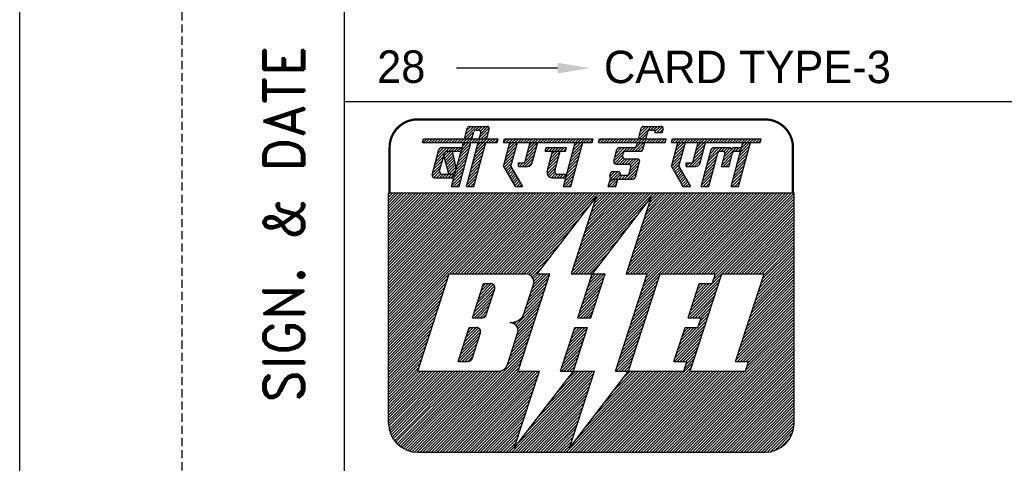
# Model space of a CAD drawing. Extents: x 7539 to 8169, y 912 to 1803.
# Tile 2 of 6: x 7539 to 7721, y 1040 to 1122. Entities that reach past the tile are written whole.
import ezdxf
from ezdxf.enums import TextEntityAlignment as Align

# ---------------------------------------------------------------- set-up
doc = ezdxf.new("R2010")
doc.units = 0
doc.header["$MEASUREMENT"] = 0
doc.linetypes.add('DASHED', pattern=[0.75, 0.5, -0.25])
doc.layers.get('0').update_dxf_attribs({"linetype": 'CONTINUOUS'})
doc.layers.add('BOM', color=5, linetype='CONTINUOUS')
doc.layers.add('TEXT', color=2, linetype='CONTINUOUS')
doc.styles.add('ROMAND', font='romand')
doc.styles.add('ROMANS', font='romans')

# ---------------------------------------------------------------- blocks, each defined once
blk = doc.blocks.new('*X17')
at = {"color": 0}
for p, q in [((31.558, 28.022), (32.186, 28.651)), ((31.622, 28.264), (32.251, 28.892)), ((31.687, 28.505), (32.282, 29.1)), ((31.752, 28.747), (32.105, 29.1)), ((31.817, 28.988), (31.928, 29.1)), ((31.364, 27.298), (31.992, 27.926)), ((31.428, 27.539), (32.057, 28.168)), ((31.493, 27.781), (32.121, 28.409)), ((31.234, 26.815), (31.863, 27.443)), ((31.299, 27.056), (31.927, 27.685)), ((31.163, 26.39), (31.733, 26.96)), ((31.17, 26.573), (31.798, 27.202)), ((31.34, 26.39), (31.669, 26.719)), ((31.517, 26.39), (31.604, 26.477))]:
    blk.add_line(p, q, dxfattribs=at)
blk = doc.blocks.new('*X16')
at = {"color": 0}
for p, q in [((29.691, 27.924), (30.558, 28.79)), ((29.756, 28.165), (30.381, 28.79)), ((29.821, 28.407), (30.204, 28.79)), ((29.885, 28.648), (30.027, 28.79)), ((30.505, 28.56), (30.735, 28.79)), ((30.625, 27.973), (31.442, 28.79)), ((30.661, 28.54), (30.911, 28.79)), ((30.689, 28.214), (31.141, 28.666)), ((30.734, 28.436), (31.068, 28.77)), ((31.147, 28.672), (31.261, 28.787)), ((31.388, 28.56), (31.618, 28.79)), ((31.565, 28.56), (31.752, 28.747)), ((29.562, 27.441), (30.19, 28.069)), ((29.627, 27.682), (30.255, 28.31)), ((30.56, 27.731), (31.188, 28.36)), ((30.625, 27.62), (31.124, 28.118)), ((29.368, 26.716), (29.996, 27.345)), ((29.433, 26.958), (30.061, 27.586)), ((29.497, 27.199), (30.126, 27.828)), ((30.802, 27.62), (31.059, 27.877)), ((30.979, 27.62), (30.994, 27.635)), ((29.303, 26.475), (29.931, 27.103)), ((29.395, 26.39), (29.867, 26.862)), ((29.572, 26.39), (29.802, 26.62))]:
    blk.add_line(p, q, dxfattribs=at)
blk = doc.blocks.new('*X15')
at = {"color": 0}
for p, q in [((27.568, 28.099), (28.197, 28.727)), ((27.633, 28.34), (28.261, 28.968)), ((27.698, 28.582), (28.216, 29.1)), ((27.762, 28.823), (28.039, 29.1)), ((27.827, 29.064), (27.863, 29.1)), ((28.823, 28.116), (29.451, 28.744)), ((28.888, 28.357), (29.516, 28.986)), ((28.952, 28.599), (29.454, 29.1)), ((29.017, 28.84), (29.277, 29.1)), ((29.082, 29.082), (29.1, 29.1)), ((27.441, 27.618), (28.067, 28.244)), ((27.504, 27.857), (28.132, 28.485)), ((27.506, 27.506), (28.002, 28.002)), ((28.504, 27.62), (29.386, 28.503)), ((28.681, 27.62), (29.322, 28.261)), ((28.857, 27.62), (29.257, 28.02)), ((27.571, 27.394), (27.938, 27.761)), ((27.635, 27.282), (27.927, 27.573)), ((27.7, 27.17), (27.992, 27.461)), ((27.765, 27.058), (28.056, 27.349)), ((28.356, 27.649), (28.557, 27.85)), ((28.356, 27.825), (28.38, 27.85)), ((29.082, 27.667), (29.172, 27.758)), ((27.829, 26.946), (28.121, 27.237)), ((27.894, 26.833), (28.186, 27.125)), ((27.959, 26.721), (28.25, 27.013)), ((28.024, 26.609), (28.315, 26.901)), ((28.088, 26.497), (28.38, 26.789)), ((28.158, 26.39), (28.445, 26.677)), ((28.335, 26.39), (28.509, 26.565)), ((28.511, 26.39), (28.574, 26.453))]:
    blk.add_line(p, q, dxfattribs=at)
blk = doc.blocks.new('*X14')
at = {"color": 0}
for p, q in [((27.479, 29.247), (27.562, 29.33)), ((27.509, 29.1), (27.739, 29.33)), ((27.686, 29.1), (27.916, 29.33)), ((27.863, 29.1), (28.093, 29.33)), ((28.039, 29.1), (28.269, 29.33)), ((28.216, 29.1), (28.446, 29.33)), ((28.393, 29.1), (28.623, 29.33)), ((28.57, 29.1), (28.8, 29.33)), ((28.746, 29.1), (28.976, 29.33)), ((28.923, 29.1), (29.153, 29.33)), ((29.1, 29.1), (29.33, 29.33)), ((29.277, 29.1), (29.507, 29.33)), ((29.454, 29.1), (29.684, 29.33)), ((29.63, 29.1), (29.86, 29.33)), ((29.807, 29.1), (30.037, 29.33)), ((29.984, 29.1), (30.214, 29.33)), ((30.161, 29.1), (30.391, 29.33)), ((30.337, 29.1), (30.567, 29.33)), ((30.514, 29.1), (30.744, 29.33)), ((30.691, 29.1), (30.921, 29.33)), ((30.868, 29.1), (31.098, 29.33)), ((31.045, 29.1), (31.275, 29.33)), ((31.221, 29.1), (31.451, 29.33)), ((31.398, 29.1), (31.628, 29.33)), ((31.575, 29.1), (31.805, 29.33)), ((31.752, 29.1), (31.982, 29.33)), ((31.928, 29.1), (32.158, 29.33)), ((32.105, 29.1), (32.335, 29.33)), ((32.282, 29.1), (32.512, 29.33)), ((32.459, 29.1), (32.689, 29.33)), ((32.636, 29.1), (32.866, 29.33)), ((32.812, 29.1), (32.932, 29.22))]:
    blk.add_line(p, q, dxfattribs=at)
blk = doc.blocks.new('*X13')
at = {"color": 0}
for p, q in [((23.882, 27.948), (24.724, 28.79)), ((23.946, 28.188), (24.547, 28.79)), ((24.01, 28.43), (24.371, 28.79)), ((24.075, 28.671), (24.19, 28.787)), ((24.671, 28.56), (24.901, 28.79)), ((24.848, 28.56), (25.078, 28.79)), ((25.024, 28.56), (25.564, 29.1)), ((25.201, 28.56), (25.741, 29.1)), ((25.323, 29.035), (25.388, 29.1)), ((25.378, 28.56), (25.757, 28.939)), ((25.556, 28.561), (25.692, 28.697)), ((23.924, 27.813), (24.445, 28.334)), ((24.058, 27.77), (24.453, 28.166)), ((24.234, 27.77), (24.565, 28.101)), ((24.411, 27.77), (24.741, 28.1)), ((24.588, 27.77), (24.918, 28.1)), ((24.765, 27.77), (25.095, 28.1)), ((24.87, 27.344), (25.486, 27.961)), ((24.896, 27.724), (25.272, 28.1)), ((24.934, 27.586), (25.422, 28.073)), ((23.633, 26.992), (23.951, 27.31)), ((23.696, 26.878), (24.128, 27.31)), ((24.552, 26.85), (25.433, 27.731)), ((24.729, 26.85), (25.369, 27.49)), ((23.691, 27.227), (23.759, 27.294)), ((23.845, 26.85), (24.256, 27.261)), ((24.022, 26.85), (24.29, 27.118)), ((24.198, 26.85), (24.428, 27.08)), ((24.375, 26.85), (24.605, 27.08)), ((24.905, 26.85), (25.304, 27.248)), ((25.082, 26.85), (25.239, 27.007))]:
    blk.add_line(p, q, dxfattribs=at)
blk = doc.blocks.new('*X12')
at = {"color": 0}
for p, q in [((22.95, 29.137), (23.143, 29.33)), ((23.09, 29.1), (23.32, 29.33)), ((23.266, 29.1), (23.496, 29.33)), ((23.443, 29.1), (23.673, 29.33)), ((23.62, 29.1), (23.85, 29.33)), ((23.797, 29.1), (24.027, 29.33)), ((23.973, 29.1), (24.203, 29.33)), ((24.15, 29.1), (24.38, 29.33)), ((24.327, 29.1), (24.557, 29.33)), ((24.504, 29.1), (24.734, 29.33)), ((24.681, 29.1), (24.911, 29.33)), ((24.857, 29.1), (25.087, 29.33)), ((25.034, 29.1), (25.264, 29.33)), ((25.211, 29.1), (25.441, 29.33)), ((25.388, 29.1), (25.618, 29.33)), ((25.564, 29.1), (25.794, 29.33)), ((25.741, 29.1), (25.971, 29.33)), ((25.918, 29.1), (26.148, 29.33)), ((26.095, 29.1), (26.325, 29.33)), ((26.272, 29.1), (26.502, 29.33)), ((26.448, 29.1), (26.678, 29.33)), ((26.625, 29.1), (26.855, 29.33)), ((26.802, 29.1), (27.032, 29.33)), ((26.979, 29.1), (27.076, 29.197))]:
    blk.add_line(p, q, dxfattribs=at)
blk = doc.blocks.new('*X11')
at = {"color": 0}
for p, q in [((25.441, 29.33), (26.211, 30.1)), ((25.452, 29.518), (26.034, 30.1)), ((25.517, 29.759), (25.857, 30.1)), ((25.582, 30.002), (25.671, 30.091)), ((26.158, 29.87), (26.388, 30.1)), ((26.334, 29.87), (26.564, 30.1)), ((26.443, 29.802), (26.741, 30.1)), ((26.538, 29.72), (26.886, 30.068)), ((26.715, 29.72), (26.942, 29.948)), ((25.618, 29.33), (25.951, 29.663)), ((25.794, 29.33), (25.886, 29.422))]:
    blk.add_line(p, q, dxfattribs=at)
blk = doc.blocks.new('*X10')
at = {"color": 0}
for p, q in [((23.562, 26.39), (24.022, 26.85)), ((23.602, 26.607), (23.845, 26.85)), ((23.667, 26.849), (23.696, 26.878)), ((23.738, 26.39), (24.101, 26.753)), ((23.915, 26.39), (24.036, 26.511))]:
    blk.add_line(p, q, dxfattribs=at)
blk = doc.blocks.new('*X9')
at = {"color": 0}
for p, q in [((17.094, 29.115), (17.309, 29.33)), ((17.256, 29.1), (17.486, 29.33)), ((17.433, 29.1), (17.663, 29.33)), ((17.61, 29.1), (17.84, 29.33)), ((17.786, 29.1), (18.016, 29.33)), ((17.963, 29.1), (18.193, 29.33)), ((18.14, 29.1), (18.37, 29.33)), ((18.317, 29.1), (18.547, 29.33)), ((18.493, 29.1), (18.723, 29.33)), ((18.67, 29.1), (18.9, 29.33)), ((18.847, 29.1), (19.077, 29.33)), ((19.024, 29.1), (19.254, 29.33)), ((19.201, 29.1), (19.431, 29.33)), ((19.377, 29.1), (19.607, 29.33)), ((19.554, 29.1), (19.784, 29.33)), ((19.731, 29.1), (19.961, 29.33)), ((19.908, 29.1), (20.138, 29.33)), ((20.084, 29.1), (20.314, 29.33)), ((20.261, 29.1), (20.491, 29.33)), ((20.438, 29.1), (20.668, 29.33)), ((20.615, 29.1), (20.845, 29.33)), ((20.791, 29.1), (21.021, 29.33)), ((20.968, 29.1), (21.198, 29.33)), ((21.145, 29.1), (21.375, 29.33)), ((21.322, 29.1), (21.552, 29.33)), ((21.499, 29.1), (21.729, 29.33)), ((21.675, 29.1), (21.905, 29.33)), ((21.852, 29.1), (22.082, 29.33)), ((22.029, 29.1), (22.259, 29.33)), ((22.206, 29.1), (22.436, 29.33)), ((22.382, 29.1), (22.611, 29.329)), ((19.698, 28.713), (19.774, 28.79)), ((19.721, 28.56), (19.951, 28.79)), ((19.898, 28.56), (20.128, 28.79)), ((20.075, 28.56), (20.305, 28.79)), ((20.251, 28.56), (20.481, 28.79)), ((20.428, 28.56), (20.658, 28.79)), ((20.605, 28.56), (20.835, 28.79)), ((20.782, 28.56), (20.952, 28.73))]:
    blk.add_line(p, q, dxfattribs=at)
blk = doc.blocks.new('*X8')
at = {"color": 0}
for p, q in [((17.183, 27.966), (17.811, 28.594)), ((17.247, 28.208), (17.876, 28.836)), ((17.312, 28.449), (17.941, 29.077)), ((17.377, 28.691), (17.786, 29.1)), ((17.442, 28.932), (17.61, 29.1)), ((18.437, 27.983), (19.066, 28.612)), ((18.502, 28.225), (19.13, 28.853)), ((18.567, 28.466), (19.195, 29.095)), ((18.631, 28.708), (19.024, 29.1)), ((18.696, 28.949), (18.847, 29.1)), ((20.002, 28.134), (20.428, 28.56)), ((20.067, 28.376), (20.251, 28.56)), ((21.192, 27.91), (21.821, 28.538)), ((21.257, 28.151), (21.885, 28.78)), ((21.322, 28.393), (21.95, 29.021)), ((21.386, 28.634), (21.852, 29.1)), ((21.451, 28.876), (21.675, 29.1)), ((17.118, 27.725), (17.746, 28.353)), ((17.127, 27.556), (17.682, 28.112)), ((18.251, 27.62), (19.001, 28.37)), ((18.428, 27.62), (18.936, 28.129)), ((19.808, 27.41), (20.437, 28.038)), ((19.873, 27.651), (20.501, 28.28)), ((19.938, 27.893), (20.566, 28.521)), ((21.063, 27.427), (21.691, 28.055)), ((21.128, 27.668), (21.756, 28.297)), ((17.191, 27.444), (17.617, 27.87)), ((17.256, 27.332), (17.552, 27.629)), ((17.321, 27.22), (17.612, 27.512)), ((17.385, 27.108), (17.677, 27.4)), ((18.006, 27.728), (18.127, 27.85)), ((18.074, 27.62), (18.305, 27.851)), ((18.607, 27.622), (18.872, 27.887)), ((19.773, 27.197), (20.372, 27.797)), ((19.819, 27.067), (20.307, 27.555)), ((19.907, 26.978), (20.247, 27.318)), ((20.869, 26.702), (21.497, 27.331)), ((20.92, 26.93), (21.562, 27.572)), ((20.998, 27.185), (21.627, 27.814)), ((17.45, 26.996), (17.742, 27.288)), ((17.515, 26.884), (17.807, 27.176)), ((17.58, 26.772), (17.871, 27.064)), ((17.644, 26.66), (17.936, 26.952)), ((17.709, 26.548), (18.001, 26.839)), ((17.774, 26.436), (18.065, 26.727)), ((20.038, 26.932), (20.301, 27.195)), ((20.212, 26.93), (20.442, 27.16)), ((20.389, 26.93), (20.619, 27.16)), ((20.566, 26.93), (20.796, 27.16)), ((20.743, 26.93), (20.973, 27.16)), ((20.804, 26.461), (21.433, 27.089)), ((20.91, 26.39), (21.368, 26.848)), ((17.905, 26.39), (18.13, 26.615)), ((18.081, 26.39), (18.195, 26.503)), ((18.258, 26.39), (18.259, 26.391)), ((21.087, 26.39), (21.303, 26.606))]:
    blk.add_line(p, q, dxfattribs=at)
blk = doc.blocks.new('*X7')
at = {"color": 0}
for p, q in [((13.409, 28.259), (13.711, 28.56)), ((13.448, 28.121), (13.888, 28.56)), ((13.462, 28.488), (13.512, 28.538)), ((13.487, 27.983), (13.945, 28.441)), ((13.526, 27.845), (13.98, 28.299)), ((13.565, 27.707), (14.015, 28.157)), ((13.604, 27.57), (14.05, 28.015)), ((13.643, 27.432), (14.085, 27.873)), ((13.682, 27.294), (14.12, 27.731)), ((13.725, 27.16), (14.155, 27.59)), ((13.902, 27.16), (14.168, 27.426)), ((14.079, 27.16), (14.103, 27.184))]:
    blk.add_line(p, q, dxfattribs=at)
blk = doc.blocks.new('*X6')
at = {"color": 0}
for p, q in [((12.974, 28.177), (13.587, 28.79)), ((13.039, 28.418), (13.41, 28.79)), ((13.104, 28.66), (13.232, 28.788)), ((13.512, 28.538), (13.764, 28.79)), ((13.711, 28.56), (13.941, 28.79)), ((13.888, 28.56), (14.118, 28.79)), ((14.064, 28.56), (14.294, 28.79)), ((14.241, 28.56), (14.471, 28.79)), ((14.418, 28.56), (14.491, 28.633)), ((12.78, 27.452), (13.324, 27.997)), ((12.845, 27.694), (13.389, 28.238)), ((12.909, 27.935), (13.462, 28.488)), ((12.699, 27.018), (13.195, 27.514)), ((12.715, 27.211), (13.259, 27.755)), ((12.794, 26.936), (13.147, 27.289)), ((12.965, 26.93), (13.217, 27.182)), ((13.141, 26.93), (13.371, 27.16)), ((13.318, 26.93), (13.548, 27.16)), ((13.495, 26.93), (13.725, 27.16)), ((13.672, 26.93), (13.902, 27.16)), ((13.849, 26.93), (14.079, 27.16)), ((14.025, 26.93), (14.038, 26.943))]:
    blk.add_line(p, q, dxfattribs=at)
blk = doc.blocks.new('*X5')
at = {"color": 0}
for p, q in [((12.129, 29.1), (12.359, 29.33)), ((12.154, 29.301), (12.183, 29.33)), ((12.306, 29.1), (12.536, 29.33)), ((12.483, 29.1), (12.713, 29.33)), ((12.66, 29.1), (12.89, 29.33)), ((12.837, 29.1), (13.067, 29.33)), ((13.013, 29.1), (13.243, 29.33)), ((13.19, 29.1), (13.42, 29.33)), ((13.367, 29.1), (13.597, 29.33)), ((13.544, 29.1), (13.774, 29.33)), ((13.72, 29.1), (13.95, 29.33)), ((13.897, 29.1), (14.127, 29.33)), ((14.074, 29.1), (14.304, 29.33)), ((14.251, 29.1), (14.481, 29.33)), ((14.428, 29.1), (14.658, 29.33)), ((14.604, 29.1), (14.834, 29.33)), ((14.781, 29.1), (15.011, 29.33)), ((14.958, 29.1), (15.188, 29.33)), ((15.135, 29.1), (15.365, 29.33)), ((15.311, 29.1), (15.541, 29.33)), ((15.488, 29.1), (15.718, 29.33)), ((15.665, 29.1), (15.895, 29.33)), ((15.842, 29.1), (16.072, 29.33)), ((16.019, 29.1), (16.249, 29.33)), ((16.195, 29.1), (16.425, 29.33)), ((16.372, 29.1), (16.602, 29.33)), ((16.549, 29.1), (16.755, 29.306))]:
    blk.add_line(p, q, dxfattribs=at)
blk = doc.blocks.new('*X4')
at = {"color": 0}
for p, q in [((14.685, 29.358), (15.428, 30.1)), ((14.75, 29.599), (15.251, 30.1)), ((14.815, 29.841), (15.074, 30.1)), ((14.834, 29.33), (15.249, 29.745)), ((15.372, 29.868), (15.604, 30.1)), ((15.551, 29.87), (15.781, 30.1)), ((15.618, 29.407), (16.21, 29.999)), ((15.667, 29.809), (15.958, 30.1)), ((15.683, 29.648), (16.124, 30.089)), ((15.718, 29.33), (16.182, 29.794)), ((15.011, 29.33), (15.184, 29.503)), ((15.895, 29.33), (16.117, 29.552))]:
    blk.add_line(p, q, dxfattribs=at)
blk = doc.blocks.new('*X3')
at = {"color": 0}
for p, q in [((14.297, 27.909), (14.925, 28.537)), ((14.362, 28.15), (14.99, 28.779)), ((14.426, 28.392), (15.055, 29.02)), ((14.491, 28.633), (14.958, 29.1)), ((14.556, 28.875), (14.781, 29.1)), ((15.23, 27.958), (15.859, 28.586)), ((15.295, 28.2), (15.923, 28.828)), ((15.36, 28.441), (15.988, 29.069)), ((15.424, 28.683), (15.842, 29.1)), ((15.489, 28.924), (15.665, 29.1)), ((14.168, 27.426), (14.796, 28.054)), ((14.232, 27.667), (14.861, 28.296)), ((15.101, 27.475), (15.729, 28.103)), ((15.165, 27.717), (15.794, 28.345)), ((13.973, 26.701), (14.602, 27.33)), ((14.038, 26.943), (14.667, 27.571)), ((14.103, 27.184), (14.731, 27.813)), ((14.907, 26.751), (15.535, 27.379)), ((14.971, 26.992), (15.6, 27.621)), ((15.036, 27.234), (15.664, 27.862)), ((13.909, 26.46), (14.537, 27.088)), ((14.016, 26.39), (14.472, 26.847)), ((14.842, 26.509), (15.47, 27.138)), ((14.9, 26.39), (15.406, 26.896)), ((14.192, 26.39), (14.408, 26.605)), ((15.076, 26.39), (15.341, 26.655)), ((15.253, 26.39), (15.276, 26.413))]:
    blk.add_line(p, q, dxfattribs=at)
blk = doc.blocks.new('*X2')
at = {"color": 0}
for p, q in [((10, 17.425), (18.575, 26)), ((10, 17.601), (18.399, 26)), ((10, 17.778), (18.222, 26)), ((10, 17.955), (18.045, 26)), ((10, 18.132), (17.868, 26)), ((10, 18.309), (17.691, 26)), ((10, 18.485), (17.515, 26)), ((10, 18.662), (17.338, 26)), ((10, 18.839), (17.161, 26)), ((10, 19.016), (16.984, 26)), ((10, 19.192), (16.808, 26)), ((10, 19.369), (16.631, 26)), ((10, 19.546), (16.454, 26)), ((10, 19.723), (16.277, 26)), ((10, 19.899), (16.101, 26)), ((10, 20.076), (15.924, 26)), ((10, 20.253), (15.747, 26)), ((10, 20.43), (15.57, 26)), ((10, 20.607), (15.393, 26)), ((10, 20.783), (15.217, 26)), ((10, 20.96), (15.04, 26)), ((10, 21.137), (14.863, 26)), ((10, 21.314), (14.686, 26)), ((10, 21.49), (14.51, 26)), ((10, 21.667), (14.333, 26)), ((10, 21.844), (14.156, 26)), ((10, 22.021), (13.979, 26)), ((10, 22.198), (13.802, 26)), ((10, 22.374), (13.626, 26)), ((10, 22.551), (13.449, 26)), ((10, 22.728), (13.272, 26)), ((10, 22.905), (13.095, 26)), ((10, 23.081), (12.919, 26)), ((10, 23.258), (12.742, 26)), ((10, 23.435), (12.565, 26)), ((10, 23.612), (12.388, 26)), ((10, 23.789), (12.211, 26)), ((10, 23.965), (12.035, 26)), ((10, 24.142), (11.858, 26)), ((10, 24.319), (11.681, 26)), ((10, 24.496), (11.504, 26)), ((10, 24.672), (11.328, 26)), ((10, 24.849), (11.151, 26)), ((10, 25.026), (10.974, 26)), ((10, 25.203), (10.797, 26)), ((10, 25.38), (10.62, 26)), ((10, 25.556), (10.444, 26)), ((10, 25.733), (10.267, 26)), ((10, 25.91), (10.09, 26)), ((13.752, 21), (18.752, 26)), ((13.929, 21), (18.929, 26)), ((14.106, 21), (19.106, 26)), ((14.282, 21), (19.282, 26)), ((14.459, 21), (19.459, 26)), ((14.636, 21), (19.636, 26)), ((14.813, 21), (19.813, 26)), ((14.99, 21), (19.99, 26)), ((15.166, 21), (20.166, 26)), ((15.343, 21), (20.343, 26)), ((15.52, 21), (20.52, 26)), ((15.697, 21), (20.697, 26)), ((15.873, 21), (20.873, 26)), ((16.05, 21), (21.05, 26)), ((16.227, 21), (21.227, 26)), ((16.404, 21), (21.404, 26)), ((16.581, 21), (21.581, 26)), ((16.757, 21), (21.757, 26)), ((16.934, 21), (21.934, 26)), ((17.111, 21), (22.111, 26)), ((17.288, 21), (22.288, 26)), ((17.464, 21), (22.464, 26)), ((17.641, 21), (22.641, 26)), ((17.818, 21), (22.818, 26)), ((17.995, 21), (22.995, 26)), ((21.285, 21.108), (26.177, 26)), ((21.354, 21), (26.354, 26)), ((21.37, 21.37), (26, 26)), ((21.455, 21.631), (25.823, 26)), ((21.54, 21.893), (25.646, 26)), ((21.625, 22.155), (25.47, 26)), ((21.71, 22.417), (25.293, 26)), ((21.795, 22.679), (25.116, 26)), ((21.88, 22.941), (24.939, 26)), ((21.965, 23.203), (24.763, 26)), ((22.05, 23.464), (24.586, 26)), ((22.135, 23.726), (24.409, 26)), ((22.22, 23.988), (24.232, 26)), ((22.306, 24.25), (24.055, 26)), ((22.391, 24.512), (23.879, 26)), ((22.476, 24.774), (23.702, 26)), ((22.561, 25.036), (23.525, 26)), ((22.646, 25.298), (23.348, 26)), ((22.731, 25.559), (23.172, 26)), ((24.704, 21.169), (29.536, 26)), ((24.712, 21), (29.712, 26)), ((24.789, 21.431), (29.359, 26)), ((24.875, 21.693), (29.182, 26)), ((24.889, 21), (29.889, 26)), ((24.96, 21.954), (29.005, 26)), ((25.045, 22.216), (28.828, 26)), ((25.066, 21), (30.066, 26)), ((25.13, 22.478), (28.652, 26)), ((25.215, 22.74), (28.475, 26)), ((25.243, 21), (30.243, 26)), ((25.3, 23.002), (28.298, 26)), ((25.385, 23.264), (28.121, 26)), ((25.419, 21), (30.419, 26)), ((25.47, 23.526), (27.945, 26)), ((25.555, 23.787), (27.768, 26)), ((25.596, 21), (30.596, 26)), ((25.609, 19.952), (31.657, 26)), ((25.64, 24.049), (27.591, 26)), ((25.694, 20.214), (31.48, 26)), ((25.725, 24.311), (27.414, 26)), ((25.773, 21), (30.773, 26)), ((25.779, 20.476), (31.303, 26)), ((25.81, 24.573), (27.237, 26)), ((25.864, 20.738), (31.127, 26)), ((25.896, 24.835), (27.061, 26)), ((25.949, 21), (30.95, 26)), ((25.981, 25.097), (26.884, 26)), ((26.066, 25.359), (26.707, 26)), ((26.151, 25.62), (26.53, 26)), ((26.834, 21), (31.834, 26)), ((27.01, 21), (32.01, 26)), ((27.187, 21), (32.187, 26)), ((27.364, 21), (32.364, 26)), ((27.541, 21), (32.541, 26)), ((27.718, 21), (32.718, 26)), ((27.894, 21), (32.894, 26)), ((28.071, 21), (33.071, 26)), ((28.248, 21), (33.248, 26)), ((28.425, 21), (33.425, 26)), ((28.601, 21), (33.601, 26)), ((28.778, 21), (33.778, 26)), ((28.955, 21), (33.955, 26)), ((29.132, 21), (34.132, 26)), ((29.309, 21), (34.309, 26)), ((29.485, 21), (34.485, 26)), ((29.662, 21), (34.662, 26)), ((29.839, 21), (34.839, 26)), ((30.016, 21), (35, 25.984)), ((30.044, 20.675), (35, 25.631)), ((30.129, 20.936), (35, 25.808)), ((18.172, 21), (22.369, 25.198)), ((21.53, 21), (25.905, 25.375)), ((29.959, 20.413), (35, 25.454)), ((30.723, 21), (35, 25.277)), ((30.899, 21), (35, 25.101)), ((31.076, 21), (35, 24.924)), ((18.348, 21), (21.787, 24.439)), ((21.707, 21), (25.323, 24.616)), ((31.253, 21), (35, 24.747)), ((31.43, 21), (35, 24.57)), ((31.607, 21), (35, 24.393)), ((18.521, 20.996), (21.205, 23.68)), ((21.884, 21), (24.741, 23.857)), ((31.783, 21), (35, 24.217)), ((31.96, 21), (35, 24.04)), ((32.137, 21), (35, 23.863)), ((32.314, 21), (35, 23.686)), ((22.061, 21), (24.159, 23.098)), ((32.49, 21), (35, 23.51)), ((32.667, 21), (35, 23.333)), ((32.844, 21), (35, 23.156)), ((18.661, 20.959), (20.623, 22.921)), ((33.021, 21), (35, 22.979)), ((33.041, 20.667), (35, 22.626)), ((33.126, 20.929), (35, 22.802)), ((18.771, 20.892), (20.041, 22.163)), ((22.237, 21), (23.577, 22.34)), ((32.701, 19.619), (35, 21.919)), ((32.786, 19.881), (35, 22.095)), ((32.871, 20.143), (35, 22.272)), ((32.956, 20.405), (35, 22.449)), ((18.859, 20.803), (19.459, 21.404)), ((22.414, 21), (22.995, 21.581)), ((32.446, 18.834), (35, 21.388)), ((32.531, 19.096), (35, 21.565)), ((32.616, 19.358), (35, 21.742)), ((10, 17.248), (13.748, 20.996)), ((10, 17.071), (13.663, 20.734)), ((18.684, 19.568), (19.869, 20.753)), ((18.769, 19.83), (19.939, 21)), ((18.854, 20.092), (19.763, 21)), ((18.923, 20.691), (19.232, 21)), ((18.939, 20.354), (19.586, 21)), ((18.959, 20.55), (19.409, 21)), ((22.104, 19.629), (23.289, 20.814)), ((22.189, 19.891), (23.298, 21)), ((22.274, 20.153), (23.121, 21)), ((22.359, 20.415), (22.945, 21)), ((22.444, 20.677), (22.768, 21)), ((22.53, 20.939), (22.591, 21)), ((25.524, 19.69), (26.709, 20.875)), ((28.689, 18.966), (30.466, 20.743)), ((32.105, 17.786), (35, 20.681)), ((32.19, 18.048), (35, 20.858)), ((32.276, 18.31), (35, 21.035)), ((32.361, 18.572), (35, 21.211)), ((10, 16.894), (13.578, 20.472)), ((10, 16.718), (13.493, 20.211)), ((18.514, 19.044), (19.699, 20.229)), ((18.599, 19.306), (19.784, 20.491)), ((21.849, 18.844), (23.034, 20.029)), ((21.934, 19.106), (23.119, 20.291)), ((22.019, 19.367), (23.204, 20.552)), ((25.269, 18.905), (26.454, 20.09)), ((25.354, 19.167), (26.539, 20.352)), ((25.439, 19.428), (26.624, 20.614)), ((28.518, 18.442), (30.296, 20.22)), ((28.604, 18.704), (30.381, 20.482)), ((28.774, 19.228), (29.946, 20.4)), ((28.859, 19.49), (29.769, 20.4)), ((28.944, 19.751), (29.592, 20.4)), ((29.029, 20.013), (29.416, 20.4)), ((29.114, 20.275), (29.239, 20.4)), ((31.85, 17.001), (35, 20.151)), ((31.935, 17.263), (35, 20.328)), ((32.02, 17.525), (35, 20.504)), ((10, 16.541), (13.408, 19.949)), ((10, 16.364), (13.323, 19.687)), ((10, 16.187), (13.238, 19.425)), ((17.847, 17.847), (19.444, 19.444)), ((18.344, 18.521), (19.529, 19.706)), ((18.429, 18.783), (19.614, 19.968)), ((21.679, 18.32), (22.864, 19.505)), ((21.764, 18.582), (22.949, 19.767)), ((25.099, 18.381), (26.284, 19.566)), ((25.184, 18.643), (26.369, 19.828)), ((28.553, 18.3), (30.211, 19.958)), ((28.73, 18.3), (30.126, 19.696)), ((28.907, 18.3), (30.041, 19.434)), ((31.51, 15.953), (35, 19.444)), ((31.595, 16.215), (35, 19.62)), ((31.68, 16.477), (35, 19.797)), ((31.765, 16.739), (35, 19.974)), ((10, 16.01), (13.153, 19.163)), ((10, 15.834), (13.068, 18.901)), ((17.922, 17.745), (19.359, 19.182)), ((17.972, 17.619), (19.274, 18.92)), ((21.836, 18.3), (22.779, 19.243)), ((22.012, 18.3), (22.694, 18.981)), ((24.928, 17.857), (26.113, 19.042)), ((25.013, 18.119), (26.199, 19.304)), ((29.083, 18.3), (29.956, 19.172)), ((29.26, 18.3), (29.871, 18.91)), ((31.425, 15.692), (35, 19.267)), ((31.51, 15.6), (35, 19.09)), ((31.687, 15.6), (35, 18.913)), ((10, 15.657), (12.982, 18.639)), ((10, 15.48), (12.897, 18.377)), ((17.919, 17.211), (19.104, 18.396)), ((17.984, 17.454), (19.189, 18.658)), ((22.189, 18.3), (22.609, 18.719)), ((22.366, 18.3), (22.523, 18.458)), ((24.673, 17.072), (25.858, 18.257)), ((24.758, 17.334), (25.943, 18.519)), ((24.843, 17.595), (26.028, 18.781)), ((29.108, 17.794), (29.7, 18.387)), ((29.193, 18.056), (29.785, 18.649)), ((31.863, 15.6), (35, 18.737)), ((32.04, 15.6), (35, 18.56)), ((32.099, 15.305), (35, 18.206)), ((32.184, 15.567), (35, 18.383)), ((10, 15.303), (12.812, 18.116)), ((10, 15.127), (12.727, 17.854)), ((17.626, 17.98), (17.658, 18.011)), ((17.663, 16.426), (18.848, 17.611)), ((17.748, 16.688), (18.933, 17.873)), ((17.749, 17.926), (17.909, 18.086)), ((17.833, 16.95), (19.018, 18.135)), ((21.083, 16.487), (22.268, 17.672)), ((21.168, 16.749), (22.119, 17.7)), ((21.253, 17.011), (21.943, 17.7)), ((21.338, 17.273), (21.766, 17.7)), ((21.423, 17.534), (21.589, 17.7)), ((24.503, 16.548), (25.688, 17.733)), ((24.588, 16.81), (25.773, 17.995)), ((27.147, 10), (35, 17.853)), ((27.324, 10), (35, 17.676)), ((27.668, 15.824), (29.445, 17.601)), ((27.753, 16.085), (29.53, 17.863)), ((27.838, 16.347), (29.615, 18.125)), ((27.923, 16.609), (29.014, 17.7)), ((28.008, 16.871), (28.837, 17.7)), ((28.093, 17.133), (28.66, 17.7)), ((28.178, 17.395), (28.483, 17.7)), ((28.263, 17.657), (28.307, 17.7)), ((32.014, 15.044), (35, 18.029)), ((10, 14.95), (12.642, 17.592)), ((10, 14.773), (12.557, 17.33)), ((10, 14.596), (12.472, 17.068)), ((17.493, 15.902), (18.678, 17.087)), ((17.578, 16.164), (18.763, 17.349)), ((20.913, 15.963), (22.098, 17.148)), ((20.998, 16.225), (22.183, 17.41)), ((24.333, 16.024), (25.518, 17.209)), ((24.418, 16.286), (25.603, 17.471)), ((27.501, 10), (35, 17.499)), ((27.621, 15.6), (29.36, 17.339)), ((27.678, 10), (35, 17.322)), ((27.798, 15.6), (29.275, 17.077)), ((27.854, 10), (35, 17.146)), ((10, 14.419), (12.387, 16.806)), ((10, 14.243), (12.302, 16.544)), ((17.321, 15.376), (18.508, 16.563)), ((17.408, 15.64), (18.593, 16.825)), ((20.743, 15.44), (21.928, 16.625)), ((20.828, 15.701), (22.013, 16.886)), ((24.078, 15.239), (25.263, 16.424)), ((24.163, 15.501), (25.348, 16.686)), ((24.248, 15.762), (25.433, 16.947)), ((27.974, 15.6), (29.19, 16.816)), ((28.031, 10), (35, 16.969)), ((28.151, 15.6), (29.105, 16.554)), ((28.208, 10), (35, 16.792)), ((28.385, 10), (35, 16.615)), ((28.562, 10), (35, 16.438)), ((10, 14.066), (12.217, 16.283)), ((10, 13.889), (12.132, 16.021)), ((12.121, 10), (18.423, 16.302)), ((12.298, 10), (18.338, 16.04)), ((20.657, 15), (21.758, 16.101)), ((20.658, 15.178), (21.843, 16.363)), ((20.834, 15), (21.673, 15.839)), ((24.016, 15), (25.178, 16.162)), ((24.192, 15), (25.092, 15.9)), ((28.328, 15.6), (29.02, 16.292)), ((28.342, 15.437), (28.935, 16.03)), ((28.738, 10), (35, 16.262)), ((28.915, 10), (35, 16.085)), ((29.092, 10), (35, 15.908)), ((10, 13.712), (12.047, 15.759)), ((10, 13.536), (11.961, 15.497)), ((10, 13.359), (11.876, 15.235)), ((12.475, 10), (18.253, 15.778)), ((12.652, 10), (18.168, 15.516)), ((12.828, 10), (18.083, 15.254)), ((21.01, 15), (21.588, 15.577)), ((21.187, 15), (21.502, 15.315)), ((23.258, 10), (28.764, 15.506)), ((23.435, 10), (28.679, 15.244)), ((24.369, 15), (25.007, 15.638)), ((24.546, 15), (24.922, 15.376)), ((28.257, 15.176), (28.85, 15.768)), ((29.269, 10), (35, 15.731)), ((29.445, 10), (35, 15.555)), ((29.622, 10), (35, 15.378)), ((29.799, 10), (35, 15.201)), ((10, 11.768), (13.232, 15)), ((10, 11.945), (13.055, 15)), ((10, 12.121), (12.879, 15)), ((10, 12.298), (12.702, 15)), ((10, 12.475), (12.525, 15)), ((10, 12.652), (12.348, 15)), ((10, 12.828), (12.172, 15)), ((10, 13.005), (11.995, 15)), ((10, 13.182), (11.818, 15)), ((10.011, 11.602), (13.409, 15)), ((10.035, 11.449), (13.586, 15)), ((10.069, 11.306), (13.763, 15)), ((10.113, 11.173), (13.939, 15)), ((10.164, 11.048), (14.116, 15)), ((10.224, 10.931), (14.293, 15)), ((10.29, 10.82), (14.47, 15)), ((10.363, 10.716), (14.646, 15)), ((10.442, 10.619), (14.823, 15)), ((10.527, 10.527), (15, 15)), ((10.619, 10.442), (15.177, 15)), ((10.716, 10.363), (15.354, 15)), ((10.82, 10.29), (15.53, 15)), ((10.931, 10.224), (15.707, 15)), ((11.048, 10.164), (15.884, 15)), ((11.173, 10.113), (16.061, 15)), ((11.306, 10.069), (16.237, 15)), ((11.449, 10.035), (16.414, 15)), ((11.602, 10.011), (16.591, 15)), ((11.768, 10), (16.768, 15)), ((11.945, 10), (16.988, 15.043)), ((13.005, 10), (18.005, 15)), ((13.182, 10), (18.182, 15)), ((13.359, 10), (18.359, 15)), ((13.536, 10), (18.536, 15)), ((13.712, 10), (18.712, 15)), ((13.889, 10), (18.889, 15)), ((14.066, 10), (19.066, 15)), ((14.243, 10), (19.243, 15)), ((14.419, 10), (19.243, 14.823)), ((17.601, 10), (22.601, 15)), ((17.778, 10), (22.662, 14.884)), ((17.955, 10), (22.577, 14.622)), ((18.027, 10.602), (22.425, 15)), ((18.609, 11.361), (22.248, 15)), ((19.191, 12.12), (22.071, 15)), ((19.773, 12.878), (21.894, 15)), ((20.355, 13.637), (21.718, 15)), ((20.937, 14.396), (21.541, 15)), ((20.96, 10), (25.96, 15)), ((21.137, 10), (26.137, 15)), ((21.314, 10), (26.314, 15)), ((21.364, 15), (21.417, 15.053)), ((21.49, 10), (26.49, 15)), ((21.562, 10.779), (25.783, 15)), ((21.667, 10), (26.667, 15)), ((21.844, 10), (26.844, 15)), ((22.021, 10), (27.021, 15)), ((22.144, 11.538), (25.607, 15)), ((22.198, 10), (27.198, 15)), ((22.374, 10), (27.374, 15)), ((22.551, 10), (27.551, 15)), ((22.726, 12.297), (25.43, 15)), ((22.728, 10), (27.728, 15)), ((22.905, 10), (27.905, 15)), ((23.081, 10), (28.081, 15)), ((23.308, 13.055), (25.253, 15)), ((23.612, 10), (28.612, 15)), ((23.789, 10), (28.789, 15)), ((23.89, 13.814), (25.076, 15)), ((23.965, 10), (28.965, 15)), ((24.142, 10), (29.142, 15)), ((24.319, 10), (29.319, 15)), ((24.472, 14.573), (24.899, 15)), ((24.496, 10), (29.496, 15)), ((24.672, 10), (29.672, 15)), ((24.723, 15), (24.837, 15.114)), ((24.849, 10), (29.849, 15)), ((25.026, 10), (30.026, 15)), ((25.203, 10), (30.203, 15)), ((25.38, 10), (30.38, 15)), ((25.556, 10), (30.556, 15)), ((25.733, 10), (30.733, 15)), ((25.91, 10), (30.91, 15)), ((26.087, 10), (31.087, 15)), ((26.263, 10), (31.263, 15)), ((26.44, 10), (31.44, 15)), ((26.617, 10), (31.617, 15)), ((26.794, 10), (31.794, 15)), ((26.971, 10), (31.971, 15)), ((29.976, 10), (35, 15.024)), ((30.153, 10), (35, 14.847)), ((30.329, 10), (35, 14.671)), ((14.596, 10), (19.157, 14.561)), ((14.773, 10), (19.072, 14.299)), ((14.95, 10), (18.987, 14.038)), ((18.132, 10), (22.492, 14.36)), ((18.309, 10), (22.407, 14.099)), ((30.506, 10), (35, 14.494)), ((30.683, 10), (35, 14.317)), ((30.86, 10), (35, 14.14)), ((31.036, 10), (35, 13.964)), ((15.127, 10), (18.902, 13.776)), ((15.303, 10), (18.817, 13.514)), ((18.485, 10), (22.322, 13.837)), ((18.662, 10), (22.237, 13.575)), ((31.213, 10), (35, 13.787)), ((31.39, 10), (35, 13.61)), ((31.567, 10), (35, 13.433)), ((15.48, 10), (18.732, 13.252)), ((15.657, 10), (18.647, 12.99)), ((18.839, 10), (22.152, 13.313)), ((19.016, 10), (22.067, 13.051)), ((19.192, 10), (21.982, 12.789)), ((31.744, 10), (35, 13.256)), ((31.92, 10), (35, 13.08)), ((32.097, 10), (35, 12.903)), ((15.834, 10), (18.562, 12.728)), ((16.01, 10), (18.477, 12.466)), ((16.187, 10), (18.392, 12.205)), ((19.369, 10), (21.897, 12.527)), ((19.546, 10), (21.812, 12.266)), ((32.274, 10), (35, 12.726)), ((32.451, 10), (35, 12.549)), ((32.627, 10), (35, 12.373)), ((32.804, 10), (35, 12.196)), ((16.364, 10), (18.307, 11.943)), ((16.541, 10), (18.222, 11.681)), ((19.723, 10), (21.726, 12.004)), ((19.899, 10), (21.641, 11.742)), ((32.981, 10), (35, 12.019)), ((33.158, 10), (35, 11.842)), ((33.34, 10.005), (34.995, 11.66)), ((16.718, 10), (18.136, 11.419)), ((16.894, 10), (18.051, 11.157)), ((20.076, 10), (21.556, 11.48)), ((20.253, 10), (21.471, 11.218)), ((20.43, 10), (21.386, 10.956)), ((33.545, 10.033), (34.967, 11.455)), ((33.786, 10.098), (34.902, 11.214)), ((17.071, 10), (17.966, 10.895)), ((17.248, 10), (17.881, 10.633)), ((17.425, 10), (17.796, 10.371)), ((20.607, 10), (21.301, 10.694)), ((20.783, 10), (21.216, 10.433)), ((34.114, 10.25), (34.75, 10.886))]:
    blk.add_line(p, q, dxfattribs=at)
blk = doc.blocks.new('*X1')
at = {"color": 0}
for p, q in [((15.368, 18.904), (16.553, 20.088)), ((15.454, 19.166), (16.539, 20.251)), ((15.539, 19.428), (16.461, 20.35)), ((15.624, 19.69), (16.333, 20.399)), ((15.709, 19.951), (16.157, 20.4)), ((15.794, 20.213), (15.981, 20.4)), ((15.198, 18.38), (16.383, 19.565)), ((15.283, 18.642), (16.468, 19.827)), ((15.295, 18.3), (16.298, 19.303)), ((15.472, 18.3), (16.213, 19.042)), ((15.648, 18.3), (16.128, 18.78)), ((15.828, 18.303), (16.043, 18.518)), ((14.688, 16.809), (15.55, 17.671)), ((14.773, 17.071), (15.402, 17.7)), ((14.858, 17.333), (15.225, 17.7)), ((14.943, 17.595), (15.048, 17.7)), ((14.433, 16.024), (15.618, 17.209)), ((14.518, 16.285), (15.683, 17.451)), ((14.603, 16.547), (15.642, 17.587)), ((14.347, 15.762), (15.533, 16.947)), ((14.363, 15.6), (15.447, 16.685)), ((14.539, 15.6), (15.362, 16.423)), ((14.716, 15.6), (15.277, 16.161)), ((14.893, 15.6), (15.192, 15.899))]:
    blk.add_line(p, q, dxfattribs=at)
blk = doc.blocks.new('MONO1')
for p, q in [((7.178, 24.077), (7.354, 24.736)), ((7.499, 24.847), (8.569, 24.847)), ((7.638, 24.077), (7.753, 24.506)), ((7.898, 24.617), (8.047, 24.617)), ((8.098, 24.077), (8.192, 24.428)), ((8.558, 24.077), (8.713, 24.658)), ((17.902, 24.077), (18.078, 24.736)), ((18.223, 24.847), (19.292, 24.847)), ((18.362, 24.077), (18.477, 24.506)), ((18.621, 24.617), (18.869, 24.617)), ((18.926, 24.467), (18.941, 24.523)), ((18.926, 24.467), (19.386, 24.467)), ((19.386, 24.467), (19.437, 24.658)), ((4.6, 23.847), (4.662, 24.077)), ((4.6, 23.847), (7.116, 23.847)), ((4.662, 24.077), (7.178, 24.077)), ((6.85, 21.137), (7.576, 23.847)), ((7.033, 23.537), (7.116, 23.847)), ((7.116, 23.847), (7.576, 23.847)), ((7.178, 24.077), (7.638, 24.077)), ((7.31, 21.137), (8.036, 23.847)), ((7.576, 23.847), (8.036, 23.847)), ((7.638, 24.077), (8.098, 24.077)), ((7.77, 21.137), (8.496, 23.847)), ((8.036, 23.847), (8.496, 23.847)), ((8.098, 24.077), (8.558, 24.077)), ((8.496, 23.847), (9.2, 23.847)), ((8.558, 24.077), (9.262, 24.077)), ((9.2, 23.847), (9.262, 24.077)), ((9.59, 23.847), (9.652, 24.077)), ((9.59, 22.367), (9.987, 23.847)), ((9.59, 23.847), (9.987, 23.847)), ((9.652, 24.077), (15.112, 24.077)), ((9.987, 23.847), (10.447, 23.847)), ((10.05, 22.367), (10.447, 23.847)), ((10.447, 23.847), (11.237, 23.847)), ((10.931, 22.708), (11.237, 23.847)), ((11.237, 23.847), (11.697, 23.847)), ((11.36, 22.589), (11.697, 23.847)), ((11.697, 23.847), (14.011, 23.847)), ((13.285, 21.137), (14.011, 23.847)), ((13.745, 21.137), (14.471, 23.847)), ((14.011, 23.847), (14.471, 23.847)), ((14.471, 23.847), (15.05, 23.847)), ((15.05, 23.847), (15.112, 24.077)), ((15.44, 23.847), (15.502, 24.077)), ((15.44, 23.847), (17.84, 23.847)), ((15.502, 24.077), (17.902, 24.077)), ((17.787, 23.648), (17.84, 23.847)), ((17.84, 23.847), (18.3, 23.847)), ((17.902, 24.077), (18.362, 24.077)), ((18.185, 23.418), (18.3, 23.847)), ((18.3, 23.847), (19.55, 23.847)), ((18.362, 24.077), (19.612, 24.077)), ((19.55, 23.847), (19.612, 24.077)), ((19.94, 23.847), (20.002, 24.077)), ((19.94, 22.367), (20.337, 23.847)), ((19.94, 23.847), (20.337, 23.847)), ((20.002, 24.077), (25.462, 24.077)), ((20.337, 23.847), (20.797, 23.847)), ((20.4, 22.367), (20.797, 23.847)), ((20.797, 23.847), (21.587, 23.847)), ((21.281, 22.708), (21.587, 23.847)), ((21.587, 23.847), (22.047, 23.847)), ((21.71, 22.589), (22.047, 23.847)), ((22.047, 23.847), (24.347, 23.847)), ((24.08, 21.137), (24.807, 23.847)), ((24.264, 23.537), (24.347, 23.847)), ((24.347, 23.847), (24.807, 23.847)), ((24.807, 23.847), (25.4, 23.847)), ((25.4, 23.847), (25.462, 24.077)), ((5.191, 21.866), (5.609, 23.426)), ((5.753, 23.537), (7.033, 23.537)), ((5.902, 23.033), (5.945, 23.196)), ((6.09, 23.307), (6.416, 23.307)), ((6.416, 23.307), (6.971, 23.307)), ((6.416, 23.307), (6.682, 22.226)), ((6.682, 22.226), (6.971, 23.307)), ((6.971, 23.307), (7.033, 23.537)), ((12.157, 23.307), (12.218, 23.537)), ((12.157, 23.307), (12.617, 23.307)), ((12.218, 23.537), (13.468, 23.537)), ((12.281, 22.055), (12.617, 23.307)), ((12.617, 23.307), (13.077, 23.307)), ((12.752, 22.096), (13.077, 23.307)), ((13.077, 23.307), (13.407, 23.307)), ((13.407, 23.307), (13.468, 23.537)), ((16.384, 22.706), (16.577, 23.426)), ((16.722, 23.537), (17.642, 23.537)), ((16.933, 23.036), (16.976, 23.196)), ((17.12, 23.307), (18.04, 23.307)), ((21.78, 21.137), (22.394, 23.426)), ((22.24, 21.137), (22.792, 23.196)), ((22.539, 23.537), (23.494, 23.537)), ((22.937, 23.307), (23.086, 23.307)), ((23.03, 22.367), (23.231, 23.118)), ((23.49, 22.367), (23.712, 23.196)), ((23.62, 21.137), (24.202, 23.307)), ((23.644, 23.386), (23.644, 23.387)), ((23.644, 23.386), (23.644, 23.387)), ((23.794, 23.537), (24.264, 23.537)), ((23.857, 23.307), (24.202, 23.307)), ((24.202, 23.307), (24.264, 23.537)), ((5.651, 22.096), (5.902, 23.033)), ((6.22, 21.907), (5.902, 23.033)), ((10.506, 22.367), (10.506, 22.597)), ((10.506, 22.597), (10.787, 22.597)), ((16.529, 22.517), (17.288, 22.517)), ((17.078, 22.847), (17.837, 22.847)), ((17.727, 21.708), (17.981, 22.658)), ((20.856, 22.597), (21.137, 22.597)), ((20.856, 22.367), (20.856, 22.597)), ((5.795, 21.907), (6.22, 21.907)), ((6.22, 21.907), (6.596, 21.907)), ((6.39, 21.137), (6.596, 21.907)), ((6.596, 21.907), (6.682, 22.226)), ((9.59, 22.367), (10.3, 21.137)), ((10.05, 22.367), (10.76, 21.137)), ((10.506, 22.367), (11.07, 22.367)), ((12.897, 21.907), (13.491, 21.907)), ((16.138, 21.786), (16.181, 21.946)), ((16.325, 22.057), (16.646, 22.057)), ((16.78, 21.827), (16.791, 21.868)), ((17.329, 21.938), (17.433, 22.328)), ((19.94, 22.367), (20.65, 21.137)), ((20.4, 22.367), (21.11, 21.137)), ((20.856, 22.367), (21.42, 22.367)), ((23.03, 22.367), (23.49, 22.367)), ((5.335, 21.677), (6.535, 21.677)), ((12.571, 21.677), (13.43, 21.677)), ((16.044, 21.137), (16.178, 21.639)), ((16.283, 21.597), (16.627, 21.597)), ((16.504, 21.137), (16.627, 21.597)), ((16.627, 21.597), (17.582, 21.597)), ((16.78, 21.827), (17.184, 21.827)), ((2.5, 20.747), (27.5, 20.747)), ((2.5, 6.547), (2.5, 20.747)), ((6.39, 21.137), (6.85, 21.137)), ((7.31, 21.137), (7.77, 21.137)), ((10.3, 21.137), (10.76, 21.137)), ((13.285, 21.137), (13.745, 21.137)), ((16.044, 21.137), (16.504, 21.137)), ((20.65, 21.137), (21.11, 21.137)), ((20.65, 21.137), (21.11, 21.137)), ((21.78, 21.137), (22.24, 21.137)), ((23.62, 21.137), (24.08, 21.137)), ((27.5, 6.547), (27.5, 20.747)), ((15.293, 20.497), (11.65, 15.747)), ((15.293, 20.497), (13.75, 15.747)), ((18.693, 20.497), (15.05, 15.747)), ((18.693, 20.497), (17.15, 15.747)), ((4.3, 9.747), (6.25, 15.747)), ((6.25, 15.747), (10.961, 15.747)), ((10.5, 9.747), (12.45, 15.747)), ((11.65, 15.747), (12.45, 15.747)), ((13.75, 15.747), (15.85, 15.747)), ((14.172, 13.047), (15.05, 15.747)), ((14.972, 13.047), (15.85, 15.747)), ((16.5, 9.747), (18.45, 15.747)), ((17.15, 15.747), (18.45, 15.747)), ((17.3, 9.747), (19.25, 15.747)), ((19.25, 15.747), (22.65, 15.747)), ((21.1, 9.747), (23.05, 15.747)), ((22.455, 15.147), (22.65, 15.747)), ((23.05, 15.747), (25.65, 15.747)), ((23.895, 10.347), (25.65, 15.747)), ((7.672, 13.047), (8.355, 15.147)), ((8.355, 15.147), (8.81, 15.147)), ((8.528, 13.22), (9.048, 14.82)), ((10.809, 13.162), (11.437, 15.092)), ((20.972, 13.047), (21.655, 15.147)), ((21.655, 15.147), (22.455, 15.147)), ((7.672, 13.047), (8.291, 13.047)), ((14.172, 13.047), (14.972, 13.047)), ((20.972, 13.047), (21.772, 13.047)), ((21.577, 12.447), (21.772, 13.047)), ((6.795, 10.347), (7.477, 12.447)), ((7.477, 12.447), (7.933, 12.447)), ((13.1, 9.747), (13.977, 12.447)), ((13.9, 9.747), (14.777, 12.447)), ((13.977, 12.447), (14.777, 12.447)), ((20.095, 10.347), (20.777, 12.447)), ((20.777, 12.447), (21.577, 12.447)), ((7.651, 10.52), (8.171, 12.12)), ((9.835, 10.162), (10.462, 12.092)), ((6.795, 10.347), (7.413, 10.347)), ((20.095, 10.347), (20.895, 10.347)), ((20.7, 9.747), (20.895, 10.347)), ((23.895, 10.347), (24.695, 10.347)), ((24.5, 9.747), (24.695, 10.347)), ((4.3, 9.747), (9.264, 9.747)), ((10.257, 4.997), (13.9, 9.747)), ((10.257, 4.997), (11.8, 9.747)), ((10.5, 9.747), (11.8, 9.747)), ((13.1, 9.747), (15.2, 9.747)), ((13.657, 4.997), (17.3, 9.747)), ((13.657, 4.997), (15.2, 9.747)), ((16.5, 9.747), (20.7, 9.747)), ((21.1, 9.747), (24.5, 9.747)), ((4.3, 4.747), (25.7, 4.747))]:
    blk.add_line(p, q)
at = {"const_width": 0.14}
blk.add_lwpolyline([(2.57, 20.747), (2.57, 23.547, -0.414214), (4.3, 25.277), (25.7, 25.277, -0.414214), (27.43, 23.547), (27.43, 20.747)], format="xyb", dxfattribs=at)
for centre, radius, start, end in [((7.499, 24.697), 0.15, 90, 165), ((7.898, 24.467), 0.15, 90, 165), ((8.047, 24.467), 0.15, 345, 90), ((8.569, 24.697), 0.15, 345, 90), ((18.223, 24.697), 0.15, 90, 165), ((18.621, 24.467), 0.15, 90, 165), ((18.869, 24.542), 0.075, 345, 90), ((19.292, 24.697), 0.15, 345, 90), ((5.753, 23.387), 0.15, 90, 165), ((6.09, 23.157), 0.15, 90, 165), ((16.722, 23.387), 0.15, 90, 165), ((17.12, 23.157), 0.15, 90, 165), ((17.642, 23.687), 0.15, 270, 345), ((18.04, 23.457), 0.15, 270, 345), ((22.539, 23.387), 0.15, 90, 165), ((22.937, 23.157), 0.15, 90, 165), ((23.086, 23.157), 0.15, 345, 90), ((23.494, 23.387), 0.15, 0, 90), ((23.794, 23.387), 0.15, 90, 180), ((23.857, 23.157), 0.15, 90, 165), ((10.787, 22.747), 0.15, 270, 345), ((11.07, 22.667), 0.3, 270, 345), ((16.529, 22.667), 0.15, 165, 270), ((17.078, 22.997), 0.15, 165, 270), ((17.288, 22.367), 0.15, 345, 90), ((17.837, 22.697), 0.15, 345, 90), ((21.137, 22.747), 0.15, 270, 345), ((21.42, 22.667), 0.3, 270, 345), ((5.335, 21.827), 0.15, 165, 270), ((5.795, 22.057), 0.15, 165, 270), ((12.571, 21.977), 0.3, 165, 270), ((12.897, 22.057), 0.15, 165, 270), ((16.325, 21.907), 0.15, 90, 165), ((16.646, 21.907), 0.15, 345, 90), ((17.184, 21.977), 0.15, 270, 345), ((16.283, 21.747), 0.15, 165, 225.99804), ((16.283, 21.747), 0.15, 225.99804, 270), ((17.582, 21.747), 0.15, 270, 345), ((10.961, 15.247), 0.5, 342, 90), ((8.81, 14.897), 0.25, 342, 90), ((8.291, 13.297), 0.25, 270, 342), ((10.007, 13.73), 0.983, 268.80535, 324.67404), ((9.987, 12.247), 0.5, 342, 90), ((7.933, 12.197), 0.25, 342, 90), ((7.413, 10.597), 0.25, 270, 342), ((9.264, 10.347), 0.6, 270, 342), ((4.3, 6.547), 1.8, 180, 270), ((25.7, 6.547), 1.8, 270, 0)]:
    blk.add_arc(centre, radius, start, end)
for name in ['*X4', '*X11', '*X5', '*X3', '*X9', '*X8', '*X12', '*X13', '*X15', '*X14', '*X17', '*X6', '*X7', '*X16', '*X10', '*X2', '*X1']:
    blk.add_blockref(name, (-7.5, -5.253))
blk = doc.blocks.new('A4')
for p, q in [((0, 297), (0, 0)), ((20, 290), (20, 7)), ((20, 65), (203, 65))]:
    blk.add_line(p, q)
at = {"linetype": 'DASHED'}
blk.add_line((10, 117), (10, 7), dxfattribs=at)
at = {"layer": 'BOM', "color": 5}
blk.add_line((33.151, 67.056), (26.92, 67.056), dxfattribs=at)
blk.add_solid([(33.151, 67.39), (33.151, 66.723), (35.151, 67.056)], dxfattribs=at)
at = {"layer": 'TEXT', "color": 12}
blk.add_blockref('MONO1', (20.231, 38.618), dxfattribs=at)
at = {"style": 'ROMANS', "width": 0.7}
for tag, p in [('NEW_ALT_BY', (55.258, 287.074)), ('OLD_ALT_BY', (111.501, 287.317)), ('NEW_CHD_BY', (55.804, 283.392)), ('OLD_CHD_BY', (111.501, 283.226)), ('OLD_REV_NO', (77.509, 281.453)), ('NEW_REV_NO', (20.474, 280.694)), ('NEW_REV_DT', (29.912, 280.801)), ('OLD_REV_DT', (85.973, 280.498)), ('NEW_APP_BY', (57.033, 279.301)), ('OLD_APP_BY', (113.275, 279.135))]:
    blk.add_attdef(tag, p, '', height=1.5, dxfattribs=at)
at = {"color": 7, "style": 'ROMANS'}
for tag, p, height in [('NEW_ALT_SIGN', (66.315, 287.347), 1), ('OLD_ALT_SIGN', (122.942, 287.726), 1), ('NEW_CHD_SIGN', (67.271, 283.665), 1), ('OLD_CHD_SIGN', (123.215, 283.499), 1), ('OLD_APP_SIGN', (124.717, 279.407), 1), ('NEW_APP_SIGN', (67.953, 279.165), 1), ('DRN_SIGN', (159.637, 55.294), 1), ('CHD_SIGN', (159.199, 49.178), 1), ('APP_SIGN', (159.199, 43.062), 1), ('TITLE1', (42.347, 16.763), 3.5), ('TITLE2', (42.347, 10.547), 3.5)]:
    blk.add_attdef(tag, p, '', height=height, dxfattribs=at)
at = {"style": 'ROMANS'}
for tag, p, height in [('NEW_DCA_NO', (20.902, 275.074), 2), ('OLD_DCA_NO', (78.055, 274.634), 2), ('NEW_DCA_DETAILS', (20.902, 271.392), 1.8), ('OLD_DCA_DETAILS', (78.055, 270.952), 1.8)]:
    blk.add_attdef(tag, p, '', height=height, dxfattribs=at)
for tag, p, width in [('SHTNO', (13.782, 110.329), 0.8), ('REV_NO', (13.803, 101.042), 0.8), ('DRG_NO', (13.882, 72.696), 0.9)]:
    blk.add_attdef(tag, p, '', height=2.8, rotation=90, dxfattribs=dict(at, width=width))
at = {"color": 7, "style": 'ROMANS'}
for tag, height, p in [('DRN_BY', 2, (149.817, 56.824)), ('DRN_DATE', 1.5, (180.802, 56.66)), ('CHD_BY', 2, (149.817, 50.816)), ('CHD_DATE', 1.5, (180.705, 51.144)), ('APP_BY', 2, (149.817, 44.808)), ('APP_DATE', 1.5, (180.705, 44.644)), ('ITNO', 2.5, (181.697, 30.871)), ('SCALE', 2.5, (100.766, 30.215)), ('NOIT', 2.5, (197.036, 30.379)), ('REFTOASSY', 2.5, (147.44, 29.599)), ('REV_NO', 3.5, (197.304, 16.454)), ('SHTNO', 2.5, (157.787, 10.064)), ('NOSHT', 2.5, (199.431, 10.041))]:
    blk.add_attdef(tag, text='', height=height, dxfattribs=at).set_placement(p, align=Align.MIDDLE)
at = {"color": 7, "style": 'ROMANS', "width": 0.8}
blk.add_attdef('WEIGHT', text='', height=2.3, dxfattribs=at).set_placement((119.668, 29.961), align=Align.MIDDLE)
at = {"color": 7, "style": 'ROMANS', "width": 1.5}
blk.add_attdef('DRG_NO', (133.585, 15.092), '', height=3.5, dxfattribs=at)
at = {"layer": 'BOM', "color": 5}
for s, p in [('28', (22.031, 66.148)), ('CARD TYPE-3', (36.012, 66.13))]:
    blk.add_text(s, height=2, dxfattribs=at).set_placement(p)
at = {"layer": 'TEXT', "style": 'ROMAND', "width": 0.827058}
blk.add_text('SIGN. & DATE', height=2.5, rotation=90, dxfattribs=at).set_placement((17.527, 46.413), (17.527, 68.468), align=Align.FIT)

msp = doc.modelspace()

# ---------------------------------------------------------------- block references
at = {"xscale": 3, "yscale": 3, "zscale": 3}
msp.add_blockref('A4', (7539.23, 911.89), dxfattribs=at)

doc.saveas('drawing.dxf')
